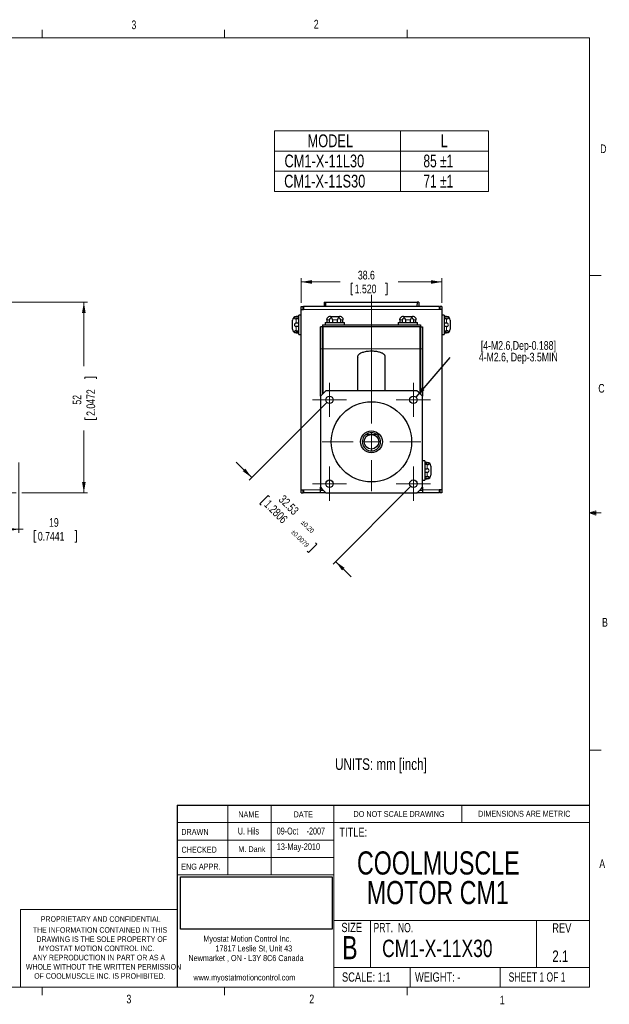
# Model space of a CAD drawing. Header units: millimetres. Extents: x 11 to 421, y 5 to 275.
# Tile 9 of 9: x 260 to 421, y 5 to 275. Entities that reach past the tile are written whole.
import ezdxf

# ---------------------------------------------------------------- set-up
doc = ezdxf.new("R2010")
doc.units = ezdxf.units.MM
doc.styles.add('SLDTEXTSTYLE0', font='TXT', dxfattribs={"width": 0.75})
doc.styles.add('SLDTEXTSTYLE1', font='TXT', dxfattribs={"width": 0.694444})
doc.styles.add('SLDTEXTSTYLE2', font='TXT', dxfattribs={"width": 0.6875})
doc.styles.add('SLDTEXTSTYLE3', font='TXT', dxfattribs={"width": 0.7})
doc.dimstyles.new('SLDDIMSTYLE0', dxfattribs={"dimtxt": 2.38125, "dimasz": 3, "dimexe": 0, "dimexo": 0.0625, "dimgap": 0.595313, "dimtad": 0, "dimdec": 0, "dimrnd": 1e-09, "dimzin": 12, "dimdsep": 46, "dimtxsty": 'SLDTEXTSTYLE0', "dimsah": 1, "dimcen": 0.09, "dimadec": 0, "dimazin": 0, "dimtfac": 1, "dimtdec": 0, "dimtofl": 0, "dimtmove": 0, "dimatfit": 3, "dimfxl": 1, "dimtolj": 1, "dimtzin": 12, "dimarcsym": 0})
doc.dimstyles.new('SLDDIMSTYLE10', dxfattribs={"dimtxt": 2.38125, "dimasz": 3, "dimexe": 0, "dimexo": 0.0625, "dimgap": 0.595313, "dimtad": 0, "dimrnd": 1e-09, "dimzin": 12, "dimdsep": 46, "dimtxsty": 'SLDTEXTSTYLE0', "dimsah": 1, "dimcen": 0.09, "dimadec": 0, "dimazin": 0, "dimtol": 1, "dimtp": 0.2, "dimtm": 0.2, "dimtfac": 1, "dimtofl": 0, "dimtmove": 0, "dimatfit": 3, "dimfxl": 1, "dimtolj": 1, "dimarcsym": 0})
doc.dimstyles.new('SLDDIMSTYLE11', dxfattribs={"dimtxt": 0, "dimasz": 3, "dimexe": 0, "dimexo": 0.0625, "dimgap": 0, "dimtad": 0, "dimtih": 1, "dimtoh": 1, "dimdec": 0, "dimrnd": 1e-09, "dimzin": 0, "dimdsep": 46, "dimtxsty": 'Standard', "dimsah": 1, "dimcen": 0.09, "dimadec": 0, "dimazin": 0, "dimtfac": 3, "dimtdec": 0, "dimtofl": 0, "dimtmove": 0, "dimatfit": 3, "dimfxl": 1, "dimtolj": 1, "dimtzin": 0, "dimarcsym": 0})
doc.dimstyles.new('SLDDIMSTYLE9', dxfattribs={"dimtxt": 2.38125, "dimasz": 3, "dimexe": 0, "dimexo": 0.0625, "dimgap": 0.595313, "dimtad": 0, "dimdec": 1, "dimrnd": 1e-09, "dimzin": 12, "dimdsep": 46, "dimtxsty": 'SLDTEXTSTYLE0', "dimsah": 1, "dimcen": 0.09, "dimadec": 0, "dimazin": 0, "dimtfac": 1, "dimtdec": 1, "dimtofl": 0, "dimtmove": 0, "dimatfit": 3, "dimfxl": 1, "dimtolj": 1, "dimtzin": 12, "dimarcsym": 0})
picture_1 = doc.add_image_def('image1.bmp', size_in_pixel=(895, 310))

# ---------------------------------------------------------------- blocks, each defined once
blk = doc.blocks.new('SW_NOTE_0')
at = {"color": 0, "linetype": 'Continuous', "lineweight": 0, "char_height": 1.651, "attachment_point": 1, "style": 'SLDTEXTSTYLE0'}
for s, insert in [('Myostat Motion Control Inc.', (0, 2.13)), ('17817 Leslie St, Unit 43', (3.32, -0.52)), ('Newmarket , ON - L3Y 8C6 Canada', (-4.09, -3.17)), ('www.myostatmotioncontrol.com', (-2.73, -8.48))]:
    blk.add_mtext(s, dxfattribs=dict(at, insert=insert))
blk = doc.blocks.new('SW_NOTE_1')
at = {"color": 0, "linetype": 'Continuous', "lineweight": 0, "char_height": 1.524, "attachment_point": 1, "style": 'SLDTEXTSTYLE0'}
for s, insert in [('THE INFORMATION CONTAINED IN THIS', (0, 1.96)), ('DRAWING IS THE SOLE PROPERTY OF', (1, -0.56)), ('MYOSTAT MOTION CONTROL INC. ', (1.67, -3.08)), ('ANY REPRODUCTION IN PART OR AS A', (-0.04, -5.61)), ('WHOLE WITHOUT THE WRITTEN PERMISSION', (-1.91, -8.13)), ('OF COOLMUSCLE INC. IS PROHIBITED.', (0.37, -10.66))]:
    blk.add_mtext(s, dxfattribs=dict(at, insert=insert))
blk = doc.blocks.new('SW_NOTE_2')
at = {"color": 0, "linetype": 'Continuous', "lineweight": 0, "char_height": 1.905, "attachment_point": 1, "style": 'SLDTEXTSTYLE0'}
for s, insert in [('09-Oct', (0, 2.46)), ('-2007', (8.2, 2.46))]:
    blk.add_mtext(s, dxfattribs=dict(at, insert=insert))
blk = doc.blocks.new('SW_NOTE_3')
at = {"color": 0, "linetype": 'Continuous', "lineweight": 0, "char_height": 6.35, "attachment_point": 1, "style": 'SLDTEXTSTYLE0'}
for s, insert in [('COOLMUSCLE', (0, 8.19)), ('MOTOR CM1', (2.68, 0.07))]:
    blk.add_mtext(s, dxfattribs=dict(at, insert=insert))
blk = doc.blocks.new('SW_TABLEANNOTATION_0')
at = {"color": 0, "linetype": 'Continuous', "lineweight": 0}
for p, q in [((0, 0), (0, -16.58)), ((58.66, 0), (0, 0)), ((34.58, 0), (34.58, -16.58)), ((58.66, -16.58), (58.66, 0)), ((0, -5.53), (58.66, -5.53)), ((0, -11.05), (58.66, -11.05)), ((0, -16.58), (58.66, -16.58))]:
    blk.add_line(p, q, dxfattribs=at)
at = {"color": 0, "linetype": 'Continuous', "lineweight": 0, "char_height": 3.5, "attachment_point": 1}
for s, insert, style in [('MODEL', (9.06, -0.95), 'SLDTEXTSTYLE0'), ('L', (45.55, -0.95), 'SLDTEXTSTYLE0'), ('CM1-X-11L30', (2.74, -6.48), 'SLDTEXTSTYLE0'), ('85 ±1', (40.82, -6.48), 'SLDTEXTSTYLE3'), ('CM1-X-11S30', (2.65, -12.01), 'SLDTEXTSTYLE0'), ('71 ±1', (40.82, -12.01), 'SLDTEXTSTYLE3')]:
    blk.add_mtext(s, dxfattribs=dict(at, insert=insert, style=style))
blk = doc.blocks.new('*D6')
at = {"color": 7, "linetype": 'Continuous', "lineweight": 0}
for p, q in [((253.66, 197.83), (278.34, 197.83)), ((277.34, 197.83), (277.34, 180.3)), ((277.63, 177.27), (280.84, 177.27)), ((277.63, 177.27), (277.63, 176.78)), ((280.84, 177.27), (280.84, 176.78)), ((277.63, 165.66), (277.63, 166.15)), ((277.63, 165.66), (280.84, 165.66)), ((280.84, 165.66), (280.84, 166.15)), ((277.34, 145.53), (277.34, 162.63)), ((256.46, 145.53), (258.8, 145.53)), ((260.32, 145.53), (278.34, 145.53))]:
    blk.add_line(p, q, dxfattribs=at)
for points in [[(277.34, 197.83), (276.84, 194.83), (277.84, 194.83)], [(277.34, 145.53), (277.84, 148.53), (276.84, 148.53)]]:
    blk.add_solid(points, dxfattribs=at)
at = {"color": 7, "linetype": 'Continuous', "lineweight": 0, "char_height": 2.381, "attachment_point": 1, "rotation": 90, "style": 'SLDTEXTSTYLE0'}
for s, insert in [('2.0472', (278.06, 166.63)), ('52', (274.27, 169.71))]:
    blk.add_mtext(s, dxfattribs=dict(at, insert=insert))
blk = doc.blocks.new('*D7')
at = {"color": 7, "linetype": 'Continuous', "lineweight": 0}
for p, q in [((259.56, 153.88), (259.56, 134.53)), ((240.66, 145.33), (240.66, 134.53)), ((240.66, 135.53), (259.56, 135.53)), ((259.56, 135.53), (260.73, 135.53)), ((263.76, 135.25), (263.76, 132.03)), ((263.76, 135.25), (264.24, 135.25)), ((275.36, 135.25), (274.88, 135.25)), ((275.36, 135.25), (275.36, 132.03)), ((263.76, 132.03), (264.24, 132.03)), ((275.36, 132.03), (274.88, 132.03))]:
    blk.add_line(p, q, dxfattribs=at)
for points in [[(240.66, 135.53), (243.66, 135.03), (243.66, 136.03)], [(259.56, 135.53), (256.56, 136.03), (256.56, 135.03)]]:
    blk.add_solid(points, dxfattribs=at)
at = {"color": 7, "linetype": 'Continuous', "lineweight": 0, "char_height": 2.381, "attachment_point": 1, "style": 'SLDTEXTSTYLE0'}
for s, insert in [('19', (267.8, 138.6)), ('0.7441', (264.73, 134.82))]:
    blk.add_mtext(s, dxfattribs=dict(at, insert=insert))
blk = doc.blocks.new('*D16')
at = {"color": 7, "linetype": 'Continuous', "lineweight": 0}
for p, q in [((336.88, 197.63), (336.88, 204.36)), ((336.88, 203.36), (347.58, 203.36)), ((350.62, 203.07), (350.62, 199.86)), ((350.62, 203.07), (351.1, 203.07)), ((360.46, 203.07), (359.98, 203.07)), ((360.46, 203.07), (360.46, 199.86)), ((375.48, 203.36), (363.49, 203.36)), ((375.48, 197.63), (375.48, 204.36)), ((350.62, 199.86), (351.1, 199.86)), ((360.46, 199.86), (359.98, 199.86))]:
    blk.add_line(p, q, dxfattribs=at)
for points in [[(336.88, 203.36), (339.88, 202.86), (339.88, 203.86)], [(375.48, 203.36), (372.48, 203.86), (372.48, 202.86)]]:
    blk.add_solid(points, dxfattribs=at)
at = {"color": 7, "linetype": 'Continuous', "lineweight": 0, "char_height": 2.381, "attachment_point": 1, "style": 'SLDTEXTSTYLE0'}
for s, insert in [('38.6', (352.46, 206.43)), ('1.520', (351.58, 202.64))]:
    blk.add_mtext(s, dxfattribs=dict(at, insert=insert))
blk = doc.blocks.new('*D17')
at = {"color": 7, "linetype": 'Continuous', "lineweight": 0}
for p, q in [((343.97, 170.33), (322.65, 149.01)), ((323.36, 149.71), (319.12, 153.96)), ((366.97, 147.33), (345.65, 126.01)), ((327.88, 144.79), (325.61, 142.52)), ((327.88, 144.79), (328.22, 144.45)), ((325.61, 142.52), (325.95, 142.17)), ((341.19, 131.48), (338.92, 129.21)), ((341.19, 131.48), (340.85, 131.82)), ((338.92, 129.21), (338.57, 129.55)), ((346.36, 126.71), (350.6, 122.47))]:
    blk.add_line(p, q, dxfattribs=at)
for points in [[(323.36, 149.71), (321.59, 152.19), (320.89, 151.48)], [(346.36, 126.71), (348.13, 124.24), (348.83, 124.94)]]:
    blk.add_solid(points, dxfattribs=at)
at = {"color": 7, "linetype": 'Continuous', "lineweight": 0, "attachment_point": 1, "rotation": 315, "style": 'SLDTEXTSTYLE0'}
for s, insert, char_height in [('1.2806', (328.26, 143.8), 2.381), ('32.53', (332.25, 145.16), 2.381), ('±0.20', (337.71, 138.19), 1.323), ('±0.0079', (334.96, 135.59), 1.323)]:
    blk.add_mtext(s, dxfattribs=dict(at, insert=insert, char_height=char_height))
blk = doc.blocks.new('SW_NOTE_4')
at = {"color": 0, "linetype": 'Continuous', "lineweight": 0, "char_height": 2.3813, "attachment_point": 1, "style": 'SLDTEXTSTYLE0'}
for s, insert in [('[4-M2.6,Dep-0.188]', (8.42, 4.53)), ('4-M2.6, Dep-3.5MIN', (7.87, 1.35))]:
    blk.add_mtext(s, dxfattribs=dict(at, insert=insert))
blk = doc.blocks.new('SW_CENTERMARKSYMBOL_0')
at = {"color": 0, "linetype": 'Continuous', "lineweight": 0}
for p, q in [((0, 2.5), (0, 4.7)), ((-2.5, 0), (-4.7, 0)), ((0, 0), (-2.5, 0)), ((0, 0), (0, 2.5)), ((0, 0), (0, -2.5)), ((0, 0), (2.5, 0)), ((2.5, 0), (4.7, 0)), ((0, -2.5), (0, -4.7))]:
    blk.add_line(p, q, dxfattribs=at)
blk = doc.blocks.new('SW_CENTERMARKSYMBOL_1')
at = {"color": 0, "linetype": 'Continuous', "lineweight": 0}
for p, q in [((0, 2.5), (0, 4.7)), ((-2.5, 0), (-4.7, 0)), ((0, 0), (-2.5, 0)), ((0, 0), (0, 2.5)), ((0, 0), (0, -2.5)), ((0, 0), (2.5, 0)), ((2.5, 0), (4.7, 0)), ((0, -2.5), (0, -4.7))]:
    blk.add_line(p, q, dxfattribs=at)
blk = doc.blocks.new('SW_CENTERMARKSYMBOL_2')
at = {"color": 0, "linetype": 'Continuous', "lineweight": 0}
for p, q in [((0, 2.5), (0, 4.7)), ((-2.5, 0), (-4.7, 0)), ((0, 0), (-2.5, 0)), ((0, 0), (0, 2.5)), ((0, 0), (0, -2.5)), ((0, 0), (2.5, 0)), ((2.5, 0), (4.7, 0)), ((0, -2.5), (0, -4.7))]:
    blk.add_line(p, q, dxfattribs=at)
blk = doc.blocks.new('SW_CENTERMARKSYMBOL_3')
at = {"color": 0, "linetype": 'Continuous', "lineweight": 0}
for p, q in [((0, 2.5), (0, 4.7)), ((-2.5, 0), (-4.7, 0)), ((0, 0), (-2.5, 0)), ((0, 0), (0, 2.5)), ((0, 0), (0, -2.5)), ((0, 0), (2.5, 0)), ((2.5, 0), (4.7, 0)), ((0, -2.5), (0, -4.7))]:
    blk.add_line(p, q, dxfattribs=at)
blk = doc.blocks.new('SW_CENTERMARKSYMBOL_4')
at = {"color": 0, "linetype": 'Continuous', "lineweight": 0}
for p, q in [((0, 5), (0, 40.26)), ((-5, 0), (-13.5, 0)), ((0, 0), (-2.5, 0)), ((0, 0), (0, 2.5)), ((0, 0), (0, -2.5)), ((0, 0), (2.5, 0)), ((5, 0), (13.5, 0)), ((0, -5), (0, -13.5))]:
    blk.add_line(p, q, dxfattribs=at)

msp = doc.modelspace()

# ---------------------------------------------------------------- linework, layer by layer
at = {"color": 7, "linetype": 'Continuous', "lineweight": 0}
for p, q in [((15.9068, 270.3087), (415.9568, 270.3087)), ((265.9317, 270.3087), (265.9317, 272.4626)), ((315.9379, 270.3087), (315.9379, 272.4626)), ((365.9442, 270.3087), (365.9442, 272.4626)), ((415.9568, 9.9587), (415.9568, 270.3087)), ((415.9568, 205.1124), (419.1318, 205.1124)), ((374.78, 195.8325), (337.58, 195.8325)), ((335.58, 193.8825), (335.58, 193.7827)), ((335.58, 193.2812), (335.58, 192.134)), ((344.649, 192.9325), (343.9867, 192.9325)), ((346.8424, 192.9325), (345.5177, 192.9325)), ((348.3734, 192.9325), (347.7111, 192.9325)), ((364.649, 192.9325), (363.9867, 192.9325)), ((366.8424, 192.9325), (365.5177, 192.9325)), ((368.3734, 192.9325), (367.7111, 192.9325)), ((376.78, 193.7827), (376.78, 193.8825)), ((376.78, 192.134), (376.78, 193.2812)), ((335.58, 191.1309), (335.58, 189.9837)), ((335.58, 189.4822), (335.58, 189.3825)), ((376.78, 189.9837), (376.78, 191.1309)), ((376.78, 189.3825), (376.78, 189.4822)), ((342.78, 185.0325), (342.18, 185.0325)), ((369.48, 185.0325), (342.88, 185.0325)), ((369.58, 185.0325), (370.18, 185.0325)), ((371.48, 153.7827), (371.48, 153.8825)), ((371.48, 152.134), (371.48, 153.2812)), ((371.48, 149.9837), (371.48, 151.1309)), ((371.48, 149.3825), (371.48, 149.4822)), ((342.18, 146.3325), (337.58, 146.3325)), ((342.88, 146.1325), (343.0579, 146.1325)), ((369.3022, 146.1325), (369.48, 146.1325)), ((374.78, 146.3325), (370.18, 146.3325)), ((415.9568, 140.0249), (417.6632, 140.6348)), ((417.6632, 140.6348), (417.6632, 139.4514)), ((415.9568, 140.0249), (417.6632, 140.2545)), ((415.9568, 140.0249), (419.1318, 140.0249)), ((415.9568, 140.0249), (417.6632, 139.4514)), ((415.9568, 140.0249), (417.6632, 139.7631)), ((415.9568, 74.9374), (419.1318, 74.9374)), ((316.8169, 59.8531), (316.8169, 40.8031)), ((328.7175, 59.8531), (328.7175, 40.8031)), ((345.8853, 59.8531), (345.8853, 9.9587)), ((380.921, 55.0906), (380.921, 59.8531)), ((302.9194, 55.0906), (415.9568, 55.0906)), ((302.9194, 50.3281), (345.8853, 50.3281)), ((302.9194, 45.5656), (345.8853, 45.5656)), ((345.8853, 40.8031), (302.9194, 40.8031)), ((259.9535, 31.2781), (259.9535, 9.9587)), ((302.9194, 31.2781), (259.9535, 31.2781)), ((345.8853, 28.2432), (415.9568, 28.2432)), ((355.9321, 28.2432), (355.9321, 15.366)), ((401.4296, 28.2432), (401.4296, 15.366)), ((345.8853, 15.366), (415.9568, 15.366)), ((366.793, 15.366), (366.793, 9.9587)), ((391.4795, 15.366), (391.4795, 9.9587)), ((415.9568, 9.9587), (15.9068, 9.9587)), ((265.9317, 9.9587), (265.9317, 7.8048)), ((315.9379, 9.9587), (315.9379, 7.8048)), ((365.9442, 9.9587), (365.9442, 7.8048))]:
    msp.add_line(p, q, dxfattribs=at)
at = {"color": 7, "linetype": 'Continuous', "lineweight": 30}
for p, q in [((343.18, 197.8325), (343.18, 196.6325)), ((343.18, 197.8325), (343.63, 197.8325)), ((343.72, 196.6325), (343.63, 197.8325)), ((343.63, 197.8325), (368.73, 197.8325)), ((368.73, 197.8325), (368.64, 196.6325)), ((369.18, 197.8325), (368.73, 197.8325)), ((369.18, 197.8325), (369.18, 196.6325)), ((336.88, 196.6325), (337.48, 196.6325)), ((336.88, 195.8325), (336.88, 196.6325)), ((336.88, 146.3325), (336.88, 195.8325)), ((336.88, 195.8325), (337.58, 195.8325)), ((337.48, 195.8325), (337.48, 196.6325)), ((374.78, 196.6325), (337.58, 196.6325)), ((337.58, 196.6325), (337.58, 195.8325)), ((374.78, 196.6325), (374.78, 195.8325)), ((375.48, 195.8325), (374.78, 195.8325)), ((375.48, 196.6325), (374.88, 196.6325)), ((374.88, 196.6325), (374.88, 195.8325)), ((375.48, 196.6325), (375.48, 195.8325)), ((375.48, 195.8325), (375.48, 146.3325)), ((334.58, 191.6325), (334.58, 192.8825)), ((335.58, 193.7827), (336.28, 193.7827)), ((336.28, 193.2812), (335.58, 193.2812)), ((335.58, 192.134), (336.28, 192.134)), ((336.28, 191.6325), (336.28, 194.2825)), ((343.53, 192.2325), (346.18, 192.2325)), ((343.9867, 192.9325), (343.9867, 192.2325)), ((344.649, 192.2325), (344.649, 192.9325)), ((344.93, 193.9325), (346.18, 193.9325)), ((345.5177, 192.9325), (345.5177, 192.2325)), ((346.18, 193.9325), (347.43, 193.9325)), ((346.18, 192.2325), (348.83, 192.2325)), ((346.8424, 192.2325), (346.8424, 192.9325)), ((347.7111, 192.9325), (347.7111, 192.2325)), ((348.3734, 192.2325), (348.3734, 192.9325)), ((363.53, 192.2325), (366.18, 192.2325)), ((363.9867, 192.9325), (363.9867, 192.2325)), ((364.649, 192.2325), (364.649, 192.9325)), ((364.93, 193.9325), (366.18, 193.9325)), ((365.5177, 192.9325), (365.5177, 192.2325)), ((366.18, 193.9325), (367.43, 193.9325)), ((366.18, 192.2325), (368.83, 192.2325)), ((366.8424, 192.2325), (366.8424, 192.9325)), ((367.7111, 192.9325), (367.7111, 192.2325)), ((368.3734, 192.2325), (368.3734, 192.9325)), ((376.08, 194.2825), (376.08, 188.9825)), ((376.08, 193.7827), (376.78, 193.7827)), ((376.78, 193.2812), (376.08, 193.2812)), ((376.08, 192.134), (376.78, 192.134)), ((377.78, 192.8825), (377.78, 190.3825)), ((334.58, 190.3825), (334.58, 191.6325)), ((336.28, 191.1309), (335.58, 191.1309)), ((335.58, 189.9837), (336.28, 189.9837)), ((336.28, 189.4822), (335.58, 189.4822)), ((336.28, 188.9825), (336.28, 191.6325)), ((342.78, 191.0325), (342.18, 191.0325)), ((342.18, 185.0325), (342.18, 191.0325)), ((342.78, 191.6325), (342.78, 191.0325)), ((342.78, 191.6325), (369.58, 191.6325)), ((342.78, 185.0325), (342.78, 191.0325)), ((342.78, 191.0325), (342.88, 191.0325)), ((342.78, 190.4325), (342.88, 190.4325)), ((369.48, 191.0325), (342.88, 191.0325)), ((342.88, 191.0325), (342.88, 185.0325)), ((369.48, 191.0325), (369.48, 185.0325)), ((369.48, 191.0325), (369.58, 191.0325)), ((369.58, 190.4325), (369.48, 190.4325)), ((369.58, 191.6325), (369.58, 191.0325)), ((369.58, 191.0325), (370.18, 191.0325)), ((369.58, 191.0325), (369.58, 185.0325)), ((370.18, 191.0325), (370.18, 185.0325)), ((376.78, 191.1309), (376.08, 191.1309)), ((376.08, 189.9837), (376.78, 189.9837)), ((376.78, 189.4822), (376.08, 189.4822)), ((342.18, 172.0124), (342.18, 185.0325)), ((342.78, 172.6546), (342.78, 185.0325)), ((342.88, 185.0325), (342.88, 172.7559)), ((369.48, 185.0325), (369.48, 172.7559)), ((369.58, 185.0325), (369.58, 172.6546)), ((370.18, 185.0325), (370.18, 172.0124)), ((368.66, 173.5325), (343.7001, 173.5325)), ((342.18, 172.0124), (342.18, 147.0525)), ((370.18, 147.0525), (370.18, 172.0124)), ((370.78, 154.2825), (370.78, 148.9825)), ((370.78, 153.7827), (371.48, 153.7827)), ((371.48, 153.2812), (370.78, 153.2812)), ((370.78, 152.134), (371.48, 152.134)), ((372.48, 152.8825), (372.48, 150.3825)), ((371.48, 151.1309), (370.78, 151.1309)), ((370.78, 149.9837), (371.48, 149.9837)), ((371.48, 149.4822), (370.78, 149.4822)), ((336.88, 146.3325), (337.58, 146.3325)), ((336.88, 145.5325), (336.88, 146.3325)), ((337.48, 145.5325), (337.48, 146.3325)), ((337.58, 146.3325), (337.58, 145.5325)), ((342.18, 146.2325), (342.18, 147.0525)), ((342.78, 146.2325), (342.18, 146.2325)), ((342.18, 146.1325), (342.18, 146.2325)), ((342.18, 145.5325), (342.18, 146.1325)), ((342.88, 146.1325), (342.18, 146.1325)), ((342.78, 146.2325), (342.78, 146.4103)), ((342.78, 146.1325), (342.78, 146.2325)), ((342.88, 146.309), (342.88, 146.1325)), ((369.48, 146.309), (369.48, 146.1325)), ((370.18, 146.1325), (369.48, 146.1325)), ((369.58, 146.4103), (369.58, 146.2325)), ((369.58, 146.2325), (370.18, 146.2325)), ((369.58, 146.2325), (369.58, 146.1325)), ((370.18, 147.0525), (370.18, 146.2325)), ((370.18, 146.2325), (370.18, 146.1325)), ((370.18, 146.1325), (370.18, 145.5325)), ((374.78, 146.3325), (374.78, 145.5325)), ((375.48, 146.3325), (374.78, 146.3325)), ((374.88, 146.3325), (374.88, 145.5325)), ((375.48, 146.3325), (375.48, 145.5325)), ((336.88, 145.5325), (337.48, 145.5325)), ((342.18, 145.5325), (337.58, 145.5325)), ((343.7001, 145.5325), (342.18, 145.5325)), ((343.7001, 145.5325), (368.66, 145.5325)), ((370.18, 145.5325), (368.66, 145.5325)), ((374.78, 145.5325), (370.18, 145.5325)), ((375.48, 145.5325), (374.88, 145.5325)), ((302.9194, 59.8531), (415.9568, 59.8531)), ((302.9194, 59.8531), (302.9194, 9.9587))]:
    msp.add_line(p, q, dxfattribs=at)
for centre, radius in [((344.68, 171.0325), 1.025), ((356.18, 159.5325), 11), ((367.68, 171.0325), 1.025), ((356.18, 159.5325), 3), ((356.18, 159.5325), 2), ((344.68, 148.0325), 1.025), ((367.68, 148.0325), 1.025)]:
    msp.add_circle(centre, radius, dxfattribs=at)
for centre, radius, start, end in [((335.58, 192.8825), 1, 90, 180), ((344.93, 192.9325), 1, 90, 150.741656), ((347.43, 192.9325), 1, 29.261236, 90), ((364.93, 192.9325), 1, 90, 150.741656), ((367.43, 192.9325), 1, 29.261236, 90), ((376.78, 192.8825), 1, 0, 90), ((335.58, 190.3825), 1, 180, 270), ((376.78, 190.3825), 1, 270, 0), ((356.18, 159.5325), 18.755, 131.714689, 138.285311), ((356.18, 159.5325), 18.755, 41.714689, 48.285311), ((356.18, 159.5325), 2.5, 53.130102, 126.869898), ((356.18, 159.5325), 2.5, 126.869898, 53.130102), ((371.48, 152.8825), 1, 0, 90), ((371.48, 150.3825), 1, 270, 0), ((356.18, 159.5325), 18.755, 221.714689, 228.285311), ((356.18, 159.5325), 18.755, 311.714689, 318.285311)]:
    msp.add_arc(centre, radius, start, end, dxfattribs=at)
for start_param, end_param in [(3.14238878, 3.33166674), (6.17427875, 6.28318531)]:
    msp.add_ellipse((356.18, 182.8493), major_axis=(3.8, 0), ratio=0.39473684, start_param=start_param, end_param=end_param, dxfattribs=at)
for points, knots in [([(335.58, 193.7827), (335.4474, 193.7827), (335.3176, 193.741), (335.1369, 193.615), (335.0871, 193.5343), (335.0869, 193.4029), (335.1358, 193.3523), (335.3182, 193.2923), (335.4474, 193.2812), (335.58, 193.2812)], [0, 0, 0, 0, 0.25, 0.25, 0.5, 0.5, 0.75, 0.75, 1, 1, 1, 1]), ([(335.58, 192.134), (335.4474, 192.134), (335.3176, 192.0809), (335.1369, 191.8956), (335.0871, 191.7641), (335.0869, 191.5014), (335.1358, 191.3707), (335.3182, 191.1833), (335.4474, 191.1309), (335.58, 191.1309)], [0, 0, 0, 0, 0.25, 0.25, 0.5, 0.5, 0.75, 0.75, 1, 1, 1, 1]), ([(343.9867, 192.9325), (343.9882, 192.9873), (343.9913, 193.0972), (344.0136, 193.2436), (344.0384, 193.3526), (344.0573, 193.4168), (344.0582, 193.4197), (344.0587, 193.421)], [0, 0, 0, 0, 0.20915549, 0.41865252, 0.62588232, 0.83311155, 1, 1, 1, 1]), ([(345.5177, 192.9325), (345.5177, 193.0651), (345.4805, 193.1949), (345.3393, 193.3756), (345.234, 193.4254), (345.0065, 193.4256), (344.8848, 193.3767), (344.7031, 193.1943), (344.649, 193.0651), (344.649, 192.9325)], [0, 0, 0, 0, 0.25, 0.25, 0.5, 0.5, 0.75, 0.75, 1, 1, 1, 1]), ([(347.7111, 192.9325), (347.7111, 193.0651), (347.6563, 193.1949), (347.4766, 193.3756), (347.3541, 193.4254), (347.1265, 193.4256), (347.0219, 193.3767), (346.879, 193.1943), (346.8424, 193.0651), (346.8424, 192.9325)], [0, 0, 0, 0, 0.25, 0.25, 0.5, 0.5, 0.75, 0.75, 1, 1, 1, 1]), ([(348.3014, 193.421), (348.301, 193.4224), (348.2986, 193.4303), (348.3108, 193.3912), (348.3343, 193.3022), (348.3594, 193.1675), (348.372, 193.0375), (348.3731, 192.958), (348.3734, 192.9325)], [0, 0, 0, 0, 0.04710298, 0.26793826, 0.4865818, 0.69649336, 0.90253177, 1, 1, 1, 1]), ([(363.9867, 192.9325), (363.9882, 192.9873), (363.9913, 193.0972), (364.0136, 193.2436), (364.0384, 193.3526), (364.0573, 193.4168), (364.0582, 193.4197), (364.0587, 193.421)], [0, 0, 0, 0, 0.20915549, 0.41865252, 0.62588232, 0.83311155, 1, 1, 1, 1]), ([(365.5177, 192.9325), (365.5177, 193.0651), (365.4805, 193.1949), (365.3393, 193.3756), (365.234, 193.4254), (365.0065, 193.4256), (364.8848, 193.3767), (364.7031, 193.1943), (364.649, 193.0651), (364.649, 192.9325)], [0, 0, 0, 0, 0.25, 0.25, 0.5, 0.5, 0.75, 0.75, 1, 1, 1, 1]), ([(367.7111, 192.9325), (367.7111, 193.0651), (367.6563, 193.1949), (367.4766, 193.3756), (367.3541, 193.4254), (367.1265, 193.4256), (367.0219, 193.3767), (366.879, 193.1943), (366.8424, 193.0651), (366.8424, 192.9325)], [0, 0, 0, 0, 0.25, 0.25, 0.5, 0.5, 0.75, 0.75, 1, 1, 1, 1]), ([(368.3014, 193.421), (368.301, 193.4224), (368.2986, 193.4303), (368.3108, 193.3912), (368.3343, 193.3022), (368.3594, 193.1675), (368.372, 193.0375), (368.3731, 192.958), (368.3734, 192.9325)], [0, 0, 0, 0, 0.047102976, 0.267938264, 0.486581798, 0.696493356, 0.902531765, 1, 1, 1, 1]), ([(376.78, 193.2812), (376.9126, 193.2812), (377.0425, 193.2925), (377.2232, 193.3518), (377.273, 193.4026), (377.2732, 193.5339), (377.2243, 193.6141), (377.0419, 193.7414), (376.9127, 193.7827), (376.78, 193.7827)], [0, 0, 0, 0, 0.25, 0.25, 0.5, 0.5, 0.75, 0.75, 1, 1, 1, 1]), ([(376.78, 191.1309), (376.9126, 191.1309), (377.0425, 191.184), (377.2232, 191.3693), (377.273, 191.5008), (377.2732, 191.7635), (377.2243, 191.8942), (377.0419, 192.0816), (376.9127, 192.134), (376.78, 192.134)], [0, 0, 0, 0, 0.25, 0.25, 0.5, 0.5, 0.75, 0.75, 1, 1, 1, 1]), ([(335.58, 189.9837), (335.4474, 189.9837), (335.3176, 189.9724), (335.1369, 189.9131), (335.0871, 189.8623), (335.0869, 189.731), (335.1358, 189.6508), (335.3182, 189.5235), (335.4474, 189.4822), (335.58, 189.4822)], [0, 0, 0, 0, 0.25, 0.25, 0.5, 0.5, 0.75, 0.75, 1, 1, 1, 1]), ([(376.78, 189.4822), (376.9126, 189.4822), (377.0425, 189.5239), (377.2232, 189.6499), (377.273, 189.7306), (377.2732, 189.862), (377.2243, 189.9126), (377.0419, 189.9726), (376.9127, 189.9837), (376.78, 189.9837)], [0, 0, 0, 0, 0.25, 0.25, 0.5, 0.5, 0.75, 0.75, 1, 1, 1, 1]), ([(359.98, 182.8493), (359.9792, 182.8783), (359.9777, 182.9324), (359.961, 183.0245), (359.9303, 183.1176), (359.8819, 183.214), (359.8115, 183.3155), (359.7134, 183.4238), (359.5846, 183.5368), (359.4069, 183.6641), (359.1592, 183.804), (358.8226, 183.9507), (358.4074, 184.0881), (357.9123, 184.208), (357.3432, 184.3012), (356.7141, 184.3586), (356.0479, 184.373), (355.3739, 184.3402), (354.7274, 184.2608), (354.1421, 184.1413), (353.6426, 183.9929), (353.2634, 183.8374), (352.9889, 183.6891), (352.7957, 183.5573), (352.6462, 183.4264), (352.5012, 183.2591), (352.3946, 183.0503), (352.385, 182.9173), (352.38, 182.8493)], [0, 0, 0, 0, 0.03236002, 0.06046204, 0.08453568, 0.10506899, 0.12288736, 0.13928835, 0.15602319, 0.1749533, 0.20512667, 0.24180865, 0.2856995, 0.33705672, 0.3954741, 0.45971231, 0.52766945, 0.59656351, 0.66332851, 0.7241855, 0.77680001, 0.82118912, 0.84966632, 0.87475431, 0.89729344, 0.9181842, 0.95819826, 1, 1, 1, 1]), ([(352.4173, 182.5388), (352.4147, 182.5392), (352.4031, 182.5413), (352.3943, 182.5038), (352.3853, 182.4342), (352.3817, 182.3426), (352.3803, 182.245), (352.38, 182.1481), (352.3801, 182.0433), (352.38, 181.9215), (352.38, 181.7765), (352.38, 181.5684), (352.38, 181.2795), (352.38, 180.8917), (352.38, 180.4186), (352.38, 179.7845), (352.38, 178.9814), (352.38, 178.0194), (352.38, 176.984), (352.38, 175.8895), (352.38, 174.7327), (352.38, 173.9407), (352.38, 173.5325)], [0, 0, 0, 0, 0.00925598, 0.04085713, 0.06748433, 0.08977203, 0.10805049, 0.12231514, 0.13642062, 0.15050631, 0.16778005, 0.1884643, 0.22181722, 0.26241331, 0.3108419, 0.36734665, 0.45445059, 0.55155738, 0.65469155, 0.76334857, 0.87800798, 1, 1, 1, 1]), ([(359.98, 173.5325), (359.98, 173.9259), (359.98, 174.6861), (359.98, 175.791), (359.98, 176.8252), (359.98, 177.7912), (359.98, 178.6796), (359.98, 179.4697), (359.98, 180.1373), (359.98, 180.6685), (359.98, 181.0237), (359.98, 181.2427), (359.98, 181.3752), (359.98, 181.5167), (359.98, 181.6895), (359.9799, 181.8995), (359.9796, 182.1073), (359.9792, 182.296), (359.9783, 182.4525), (359.9775, 182.5778), (359.9746, 182.6505), (359.9742, 182.6823), (359.9695, 182.6753), (359.9694, 182.6751)], [0, 0, 0, 0, 0.11517067, 0.22254344, 0.32319537, 0.41741527, 0.50483463, 0.58309084, 0.64905258, 0.70179877, 0.74180306, 0.7573403, 0.77007379, 0.78363263, 0.80293535, 0.82756254, 0.85700946, 0.88209333, 0.90999291, 0.94148022, 0.97329474, 0.99918833, 1, 1, 1, 1]), ([(354.68, 161.5325), (354.908, 161.5325), (355.1483, 161.5325), (355.5224, 161.5325), (355.6495, 161.5325), (355.9103, 161.5325), (356.0459, 161.5325), (356.18, 161.5325)], [0, 0, 0, 0, 0.5, 0.5, 0.75, 0.75, 1, 1, 1, 1]), ([(356.18, 161.5325), (356.3139, 161.5325), (356.4462, 161.5325), (356.708, 161.5325), (356.8383, 161.5325), (357.215, 161.5325), (357.451, 161.5325), (357.68, 161.5325)], [0, 0, 0, 0, 0.25, 0.25, 0.5, 0.5, 1, 1, 1, 1]), ([(371.48, 153.2812), (371.6126, 153.2812), (371.7425, 153.2925), (371.9232, 153.3518), (371.973, 153.4026), (371.9732, 153.5339), (371.9243, 153.6141), (371.7419, 153.7414), (371.6127, 153.7827), (371.48, 153.7827)], [0, 0, 0, 0, 0.25, 0.25, 0.5, 0.5, 0.75, 0.75, 1, 1, 1, 1]), ([(371.48, 151.1309), (371.6126, 151.1309), (371.7425, 151.184), (371.9232, 151.3693), (371.973, 151.5008), (371.9732, 151.7635), (371.9243, 151.8942), (371.7419, 152.0816), (371.6127, 152.134), (371.48, 152.134)], [0, 0, 0, 0, 0.25, 0.25, 0.5, 0.5, 0.75, 0.75, 1, 1, 1, 1]), ([(371.48, 149.4822), (371.6126, 149.4822), (371.7425, 149.5239), (371.9232, 149.6499), (371.973, 149.7306), (371.9732, 149.862), (371.9243, 149.9126), (371.7419, 149.9726), (371.6127, 149.9837), (371.48, 149.9837)], [0, 0, 0, 0, 0.25, 0.25, 0.5, 0.5, 0.75, 0.75, 1, 1, 1, 1])]:
    msp.add_open_spline(points, degree=3, knots=knots, dxfattribs=at)
for points in [[(336.28, 193.8825), (335.58, 193.8825)], [(336.88, 194.2825), (336.28, 194.2825)], [(343.53, 192.2325), (343.53, 191.6325)], [(348.83, 191.6325), (348.83, 192.2325)], [(363.53, 192.2325), (363.53, 191.6325)], [(368.83, 191.6325), (368.83, 192.2325)], [(376.08, 194.2825), (375.48, 194.2825)], [(376.78, 193.8825), (376.08, 193.8825)], [(335.58, 189.3825), (336.28, 189.3825)], [(376.08, 189.3825), (376.78, 189.3825)], [(336.28, 188.9825), (336.88, 188.9825)], [(375.48, 188.9825), (376.08, 188.9825)], [(370.78, 154.2825), (370.18, 154.2825)], [(371.48, 153.8825), (370.78, 153.8825)], [(370.18, 148.9825), (370.78, 148.9825)], [(370.78, 149.3825), (371.48, 149.3825)]]:
    msp.add_open_spline(points, degree=1, dxfattribs=at)

# ---------------------------------------------------------------- block references
at = {"color": 7, "linetype": 'Continuous', "lineweight": 0}
for name, p in [('SW_TABLEANNOTATION_0', (329.6034, 244.7725)), ('SW_CENTERMARKSYMBOL_4', (356.18, 159.5325)), ('SW_NOTE_4', (377.7413, 182.6056)), ('SW_CENTERMARKSYMBOL_1', (344.68, 171.0325)), ('SW_CENTERMARKSYMBOL_0', (367.68, 171.0325)), ('SW_CENTERMARKSYMBOL_3', (344.68, 148.0325)), ('SW_CENTERMARKSYMBOL_2', (367.68, 148.0325)), ('SW_NOTE_2', (330.2079, 51.2813)), ('SW_NOTE_3', (352.2115, 39.0199)), ('SW_NOTE_1', (263.3542, 24.4643)), ('SW_NOTE_0', (310.1009, 21.9408))]:
    msp.add_blockref(name, p, dxfattribs=at)

# ---------------------------------------------------------------- texts
at = {"color": 7, "linetype": 'Continuous', "lineweight": 0, "attachment_point": 1}
for s, insert, char_height, style in [('3', (290.3913, 275.0699), 2.3813, 'SLDTEXTSTYLE0'), ('2', (340.3853, 275.2395), 2.3813, 'SLDTEXTSTYLE0'), ('D', (418.8794, 241.0714), 2.3813, 'SLDTEXTSTYLE0'), ('C', (418.368, 175.389), 2.3813, 'SLDTEXTSTYLE0'), ('B', (419.3916, 111.2288), 2.3813, 'SLDTEXTSTYLE0'), ('UNITS: mm [inch]', (346.2137, 72.7262), 3.175, 'SLDTEXTSTYLE0'), ('NAME', (319.6806, 58.1816), 1.651, 'SLDTEXTSTYLE0'), ('DATE', (334.8453, 58.1816), 1.651, 'SLDTEXTSTYLE0'), ('DO NOT SCALE DRAWING', (351.2507, 58.2586), 1.5875, 'SLDTEXTSTYLE0'), ('DIMENSIONS ARE METRIC', (385.4163, 58.3493), 1.651, 'SLDTEXTSTYLE0'), ('DRAWN', (304.0533, 53.3814), 1.651, 'SLDTEXTSTYLE0'), ('U. Hils', (319.5587, 53.737), 1.905, 'SLDTEXTSTYLE0'), ('TITLE:', (347.3752, 53.7549), 2.54, 'SLDTEXTSTYLE0'), ('M. Dank', (319.6806, 48.6215), 1.5875, 'SLDTEXTSTYLE0'), ('13-May-2010', (330.2079, 49.4344), 1.852083, 'SLDTEXTSTYLE0'), ('CHECKED', (304.1075, 48.4955), 1.651, 'SLDTEXTSTYLE0'), ('ENG APPR.', (304.034, 43.8595), 1.651, 'SLDTEXTSTYLE0'), ('A', (418.6449, 45.0247), 2.3813, 'SLDTEXTSTYLE0'), ('PROPRIETARY AND CONFIDENTIAL', (265.5535, 29.4237), 1.524, 'SLDTEXTSTYLE0'), ('SIZE', (347.9364, 27.6167), 2.54, 'SLDTEXTSTYLE0'), ('PRT.  NO.', (356.7375, 27.5812), 2.54, 'SLDTEXTSTYLE1'), ('REV', (405.7417, 27.4819), 2.54, 'SLDTEXTSTYLE0'), ('B', (348.1368, 23.983), 6.35, 'SLDTEXTSTYLE0'), ('CM1-X-11X30', (359.1014, 22.9907), 4.7625, 'SLDTEXTSTYLE0'), ('2.1', (405.7417, 20.0338), 3.175, 'SLDTEXTSTYLE0'), ('SCALE: 1:1', (348.1054, 14.0233), 2.54, 'SLDTEXTSTYLE0'), ('WEIGHT: -', (368.1188, 14.0233), 2.54, 'SLDTEXTSTYLE0'), ('SHEET 1 OF 1', (393.7877, 14.0316), 2.54, 'SLDTEXTSTYLE2'), ('3', (289.0208, 7.9151), 2.3813, 'SLDTEXTSTYLE0'), ('2', (339.1483, 7.936), 2.3813, 'SLDTEXTSTYLE0'), ('1', (391.3712, 7.6548), 2.3813, 'SLDTEXTSTYLE0')]:
    msp.add_mtext(s, dxfattribs=dict(at, insert=insert, char_height=char_height, style=style))

# ---------------------------------------------------------------- dimensions: what is measured, and where the dimension line sits
at = {"color": 7, "linetype": 'Continuous', "lineweight": 0}
for base, p1, p2, dimstyle, picture, middle in [((336.88, 203.3566), (375.48, 196.6325), (336.88, 196.6325), 'SLDDIMSTYLE9', '*D16', (355.5382, 203.3566)), ((240.6622, 135.5324), (259.5622, 154.8825), (240.6622, 146.3325), 'SLDDIMSTYLE0', '*D7', (269.5622, 135.5324))]:
    dim = msp.add_linear_dim(base=base, p1=p1, p2=p2, dimstyle=dimstyle, dxfattribs=at)
    dim.commit()
    dim.dimension.update_dxf_attribs({"geometry": picture, "text_midpoint": middle, "dimtype": 160})
for base, p1, p2, angle, dimstyle, picture, middle in [((277.3419, 145.5325), (252.6622, 197.8325), (255.4622, 145.5325), 90, 'SLDDIMSTYLE0', '*D6', (277.3419, 171.4655)), ((323.36, 149.7124), (367.68, 148.0325), (344.68, 171.0325), 315, 'SLDDIMSTYLE10', '*D17', (334.5976, 138.4747))]:
    dim = msp.add_linear_dim(base=base, p1=p1, p2=p2, angle=angle, dimstyle=dimstyle, dxfattribs=at)
    dim.commit()
    dim.dimension.update_dxf_attribs({"geometry": picture, "text_midpoint": middle, "dimtype": 160})

# ---------------------------------------------------------------- pictures from other files: only their frames are drawn
image = msp.add_image(picture_1, insert=(303.8753, 25.8827), size_in_units=(41.5078, 14.377))
image.dxf.flags = 7

# ---------------------------------------------------------------- leaders
msp.add_leader([(368.4094, 171.7526), (377.7413, 182.6056)], dimstyle='SLDDIMSTYLE11', dxfattribs=at)

doc.saveas('drawing.dxf')
